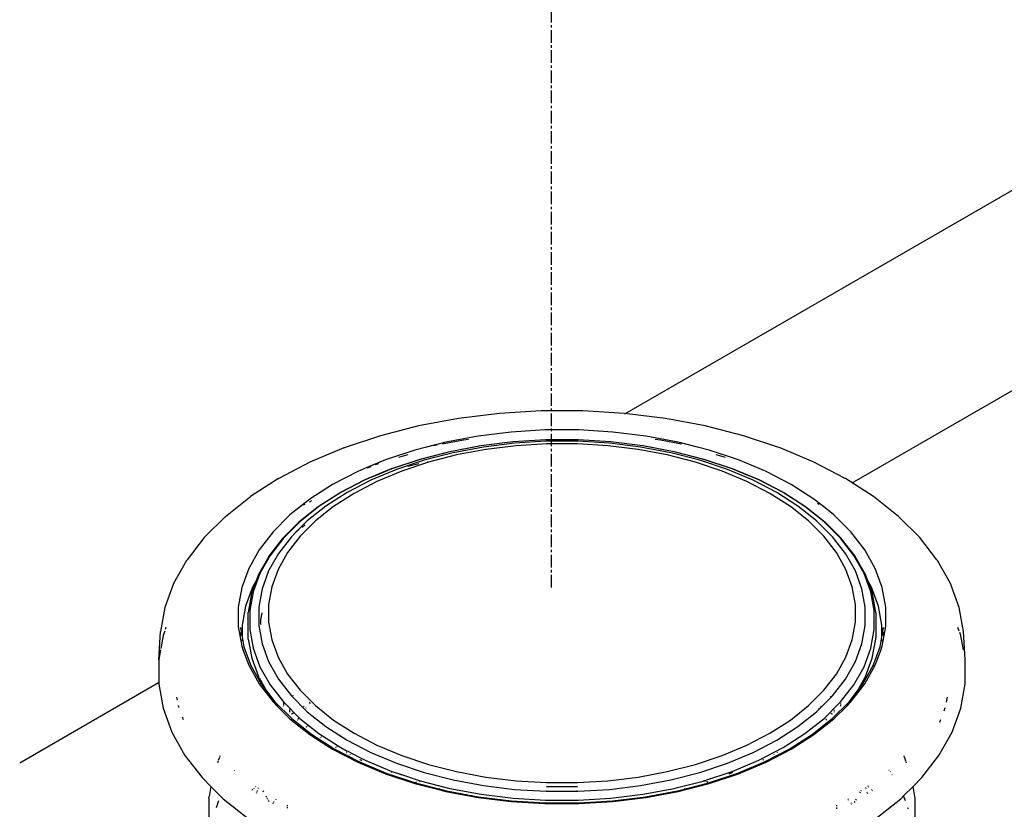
# Model space of a CAD drawing. Extents: x -19547 to -11561, y 2096 to 5601.
# Tile 140 of 168: x -13848 to -13809, y 3201 to 3232. Entities that reach past the tile are written whole.
import ezdxf

# ---------------------------------------------------------------- set-up
doc = ezdxf.new("R2010")
doc.units = 0
doc.header["$MEASUREMENT"] = 0
doc.linetypes.add('CENTER1', pattern=[0.6625, 0.5, -0.075, 0.0125, -0.075])
doc.layers.get('0').update_dxf_attribs({"linetype": 'CONTINUOUS'})
for name, color, linetype in [('CENTERLINE', 3, 'CENTER1'), ('PIPING-PRODUCT-REGULAR', 4, 'CONTINUOUS'), ('TANK-SLOPE', 2, 'CONTINUOUS')]:
    doc.layers.add(name, color=color, linetype=linetype)

# ---------------------------------------------------------------- blocks, each defined once
blk = doc.blocks.new('8-10 TANKS')
for p, q in [((-83.019, 96.975), (-83.83, 96.875)), ((-82.194, 97.025), (-83.019, 96.975)), ((-81.365, 97.025), (-82.194, 97.025)), ((-80.54, 96.975), (-81.365, 97.025)), ((-79.729, 96.875), (-80.54, 96.975)), ((-83.83, 96.875), (-84.619, 96.727)), ((-78.941, 96.727), (-79.729, 96.875)), ((-84.619, 96.727), (-85.376, 96.532)), ((-82.785, 96.607), (-83.442, 96.526)), ((-82.116, 96.648), (-82.785, 96.607)), ((-81.443, 96.648), (-82.116, 96.648)), ((-80.775, 96.607), (-81.443, 96.648)), ((-80.117, 96.526), (-80.775, 96.607)), ((-78.183, 96.532), (-78.941, 96.727)), ((-85.376, 96.532), (-86.094, 96.293)), ((-84.082, 96.407), (-84.464, 96.308)), ((-84.254, 96.348), (-84.334, 96.333)), ((-83.732, 96.446), (-84.148, 96.367)), ((-83.442, 96.526), (-84.082, 96.407)), ((-83.629, 96.458), (-83.732, 96.446)), ((-82.75, 96.412), (-83.383, 96.334)), ((-82.721, 96.385), (-83.337, 96.309)), ((-82.749, 96.411), (-82.75, 96.412)), ((-82.104, 96.451), (-82.749, 96.411)), ((-82.094, 96.423), (-82.721, 96.385)), ((-82.084, 96.371), (-82.69, 96.335)), ((-81.456, 96.451), (-82.104, 96.451)), ((-81.465, 96.423), (-82.094, 96.423)), ((-81.475, 96.371), (-82.084, 96.371)), ((-80.869, 96.335), (-81.475, 96.371)), ((-80.839, 96.385), (-81.465, 96.423)), ((-80.811, 96.411), (-81.456, 96.451)), ((-80.223, 96.309), (-80.839, 96.385)), ((-80.809, 96.412), (-80.811, 96.411)), ((-80.177, 96.334), (-80.809, 96.412)), ((-79.478, 96.407), (-80.117, 96.526)), ((-79.827, 96.446), (-79.931, 96.458)), ((-79.411, 96.367), (-79.827, 96.446)), ((-79.095, 96.308), (-79.478, 96.407)), ((-77.465, 96.293), (-78.183, 96.532)), ((-86.099, 96.291), (-86.771, 96.01)), ((-86.099, 96.291), (-86.094, 96.293)), ((-84.696, 96.249), (-85.278, 96.055)), ((-84.833, 96.153), (-85.019, 96.105)), ((-84.464, 96.308), (-84.696, 96.249)), ((-84.003, 96.218), (-84.596, 96.066)), ((-83.999, 96.218), (-84.591, 96.066)), ((-83.935, 96.197), (-84.511, 96.049)), ((-84.441, 96.313), (-84.464, 96.308)), ((-83.866, 96.153), (-84.423, 96.01)), ((-83.385, 96.334), (-84.003, 96.218)), ((-83.383, 96.334), (-83.999, 96.218)), ((-83.337, 96.309), (-83.935, 96.197)), ((-83.287, 96.262), (-83.866, 96.153)), ((-83.383, 96.334), (-83.385, 96.334)), ((-82.69, 96.335), (-83.287, 96.262)), ((-80.273, 96.262), (-80.869, 96.335)), ((-79.693, 96.153), (-80.273, 96.262)), ((-79.624, 96.197), (-80.223, 96.309)), ((-79.56, 96.218), (-80.177, 96.334)), ((-80.174, 96.334), (-80.177, 96.334)), ((-79.557, 96.218), (-80.174, 96.334)), ((-79.136, 96.01), (-79.693, 96.153)), ((-79.049, 96.049), (-79.624, 96.197)), ((-78.968, 96.066), (-79.56, 96.218)), ((-78.964, 96.066), (-79.557, 96.218)), ((-79.095, 96.308), (-79.119, 96.313)), ((-78.863, 96.249), (-79.095, 96.308)), ((-78.281, 96.055), (-78.863, 96.249)), ((-78.541, 96.105), (-78.726, 96.153)), ((-77.46, 96.291), (-77.465, 96.293)), ((-76.789, 96.01), (-77.46, 96.291)), ((-86.771, 96.01), (-87.388, 95.689)), ((-85.278, 96.055), (-85.609, 95.916)), ((-85.417, 95.98), (-85.489, 95.956)), ((-84.596, 96.066), (-85.158, 95.878)), ((-84.591, 96.066), (-85.153, 95.879)), ((-84.511, 96.049), (-85.056, 95.867)), ((-84.423, 96.01), (-84.951, 95.834)), ((-84.615, 95.979), (-84.834, 95.923)), ((-84.437, 96.018), (-84.445, 96.017)), ((-78.609, 95.834), (-79.136, 96.01)), ((-78.503, 95.867), (-79.049, 96.049)), ((-78.407, 95.879), (-78.968, 96.066)), ((-78.401, 95.878), (-78.964, 96.066)), ((-77.95, 95.916), (-78.281, 96.055)), ((-76.172, 95.689), (-76.789, 96.01)), ((-85.822, 95.826), (-86.322, 95.567)), ((-85.762, 95.852), (-85.822, 95.826)), ((-85.609, 95.916), (-85.762, 95.852)), ((-85.738, 95.86), (-85.762, 95.852)), ((-85.16, 95.878), (-85.686, 95.657)), ((-85.569, 95.916), (-85.641, 95.892)), ((-85.586, 95.924), (-85.609, 95.916)), ((-85.056, 95.867), (-85.565, 95.654)), ((-85.153, 95.879), (-85.482, 95.74)), ((-84.951, 95.834), (-85.444, 95.627)), ((-85.16, 95.878), (-85.158, 95.878)), ((-78.116, 95.627), (-78.609, 95.834)), ((-77.994, 95.654), (-78.503, 95.867)), ((-78.077, 95.74), (-78.407, 95.879)), ((-78.399, 95.878), (-78.401, 95.878)), ((-77.873, 95.657), (-78.399, 95.878)), ((-77.95, 95.916), (-77.974, 95.924)), ((-77.797, 95.852), (-77.95, 95.916)), ((-77.797, 95.852), (-77.821, 95.86)), ((-77.737, 95.826), (-77.797, 95.852)), ((-77.237, 95.567), (-77.737, 95.826)), ((-87.393, 95.686), (-87.95, 95.329)), ((-87.393, 95.686), (-87.388, 95.689)), ((-86.322, 95.567), (-86.772, 95.278)), ((-85.686, 95.657), (-86.169, 95.406)), ((-85.677, 95.659), (-86.159, 95.408)), ((-85.565, 95.654), (-86.033, 95.41)), ((-85.444, 95.627), (-85.897, 95.392)), ((-85.486, 95.739), (-85.677, 95.659)), ((-85.482, 95.74), (-85.486, 95.739)), ((-77.663, 95.392), (-78.116, 95.627)), ((-78.073, 95.739), (-78.077, 95.74)), ((-77.882, 95.659), (-78.073, 95.739)), ((-77.526, 95.41), (-77.994, 95.654)), ((-77.4, 95.408), (-77.882, 95.659)), ((-77.391, 95.406), (-77.873, 95.657)), ((-76.788, 95.278), (-77.237, 95.567)), ((-76.166, 95.686), (-76.172, 95.689)), ((-75.61, 95.329), (-76.166, 95.686)), ((-86.171, 95.405), (-86.606, 95.126)), ((-86.159, 95.408), (-86.593, 95.13)), ((-86.033, 95.41), (-86.454, 95.14)), ((-85.897, 95.392), (-86.304, 95.13)), ((-86.171, 95.405), (-86.169, 95.406)), ((-77.255, 95.13), (-77.663, 95.392)), ((-77.105, 95.14), (-77.526, 95.41)), ((-76.967, 95.13), (-77.4, 95.408)), ((-77.388, 95.405), (-77.391, 95.406)), ((-76.953, 95.126), (-77.388, 95.405)), ((-88.444, 94.936), (-87.95, 95.329)), ((-86.772, 95.278), (-86.96, 95.128)), ((-86.738, 95.244), (-86.784, 95.22)), ((-76.599, 95.128), (-76.788, 95.278)), ((-76.683, 95.172), (-76.719, 95.191)), ((-75.115, 94.936), (-75.61, 95.329)), ((-86.96, 95.128), (-87.167, 94.964)), ((-86.606, 95.126), (-86.989, 94.822)), ((-86.593, 95.13), (-86.974, 94.827)), ((-86.948, 95.135), (-86.96, 95.128)), ((-86.876, 95.172), (-86.906, 95.157)), ((-86.454, 95.14), (-86.825, 94.846)), ((-86.304, 95.13), (-86.663, 94.845)), ((-76.897, 94.845), (-77.255, 95.13)), ((-76.735, 94.846), (-77.105, 95.14)), ((-76.585, 94.827), (-76.967, 95.13)), ((-76.571, 94.822), (-76.953, 95.126)), ((-76.599, 95.128), (-76.612, 95.135)), ((-76.392, 94.964), (-76.599, 95.128)), ((-88.444, 94.936), (-88.86, 94.52)), ((-87.167, 94.964), (-87.503, 94.628)), ((-86.992, 94.82), (-87.317, 94.494)), ((-86.974, 94.827), (-87.298, 94.503)), ((-86.825, 94.846), (-87.043, 94.627)), ((-86.992, 94.82), (-86.989, 94.822)), ((-86.663, 94.845), (-86.967, 94.541)), ((-76.592, 94.541), (-76.897, 94.845)), ((-76.42, 94.531), (-76.735, 94.846)), ((-76.261, 94.503), (-76.585, 94.827)), ((-76.568, 94.82), (-76.571, 94.822)), ((-76.243, 94.494), (-76.568, 94.82)), ((-76.056, 94.628), (-76.392, 94.964)), ((-74.699, 94.52), (-75.115, 94.936)), ((-87.503, 94.628), (-87.777, 94.273)), ((-87.043, 94.627), (-87.139, 94.531)), ((-86.987, 94.672), (-87.043, 94.627)), ((-86.869, 94.766), (-86.929, 94.718)), ((-75.783, 94.273), (-76.056, 94.628)), ((-88.866, 94.514), (-89.205, 94.075)), ((-88.866, 94.514), (-88.86, 94.52)), ((-87.32, 94.492), (-87.584, 94.148)), ((-87.298, 94.503), (-87.562, 94.161)), ((-87.139, 94.531), (-87.395, 94.199)), ((-87.32, 94.492), (-87.317, 94.494)), ((-86.967, 94.541), (-87.215, 94.219)), ((-76.344, 94.219), (-76.592, 94.541)), ((-76.164, 94.199), (-76.42, 94.531)), ((-75.998, 94.161), (-76.261, 94.503)), ((-76.24, 94.492), (-76.243, 94.494)), ((-75.975, 94.148), (-76.24, 94.492)), ((-74.693, 94.514), (-74.699, 94.52)), ((-74.355, 94.075), (-74.693, 94.514)), ((-87.777, 94.273), (-87.984, 93.904)), ((-87.395, 94.199), (-87.59, 93.853)), ((-87.215, 94.219), (-87.404, 93.885)), ((-76.156, 93.885), (-76.344, 94.219)), ((-75.969, 93.853), (-76.164, 94.199)), ((-75.575, 93.904), (-75.783, 94.273)), ((-89.215, 94.06), (-89.473, 93.602)), ((-89.215, 94.06), (-89.21, 94.068)), ((-89.21, 94.068), (-89.205, 94.075)), ((-87.589, 94.141), (-87.79, 93.784)), ((-87.562, 94.161), (-87.762, 93.805)), ((-87.589, 94.141), (-87.587, 94.145)), ((-87.587, 94.145), (-87.584, 94.148)), ((-75.797, 93.805), (-75.998, 94.161)), ((-75.973, 94.145), (-75.975, 94.148)), ((-75.971, 94.141), (-75.973, 94.145)), ((-75.769, 93.784), (-75.971, 94.141)), ((-74.35, 94.068), (-74.355, 94.075)), ((-74.344, 94.06), (-74.35, 94.068)), ((-74.087, 93.602), (-74.344, 94.06)), ((-87.984, 93.904), (-88.124, 93.524)), ((-87.59, 93.853), (-87.721, 93.498)), ((-87.404, 93.885), (-87.53, 93.54)), ((-76.029, 93.54), (-76.156, 93.885)), ((-75.838, 93.498), (-75.969, 93.853)), ((-75.435, 93.524), (-75.575, 93.904)), ((-87.831, 93.673), (-87.927, 93.412)), ((-87.831, 93.673), (-87.909, 93.534)), ((-87.762, 93.805), (-87.897, 93.439)), ((-87.792, 93.78), (-87.831, 93.673)), ((-87.813, 93.706), (-87.831, 93.673)), ((-87.784, 93.756), (-87.795, 93.737)), ((-87.792, 93.78), (-87.79, 93.784)), ((-75.663, 93.439), (-75.797, 93.805)), ((-75.768, 93.78), (-75.769, 93.784)), ((-75.728, 93.673), (-75.768, 93.78)), ((-75.65, 93.534), (-75.728, 93.673)), ((-75.632, 93.412), (-75.728, 93.673)), ((-89.473, 93.602), (-89.646, 93.132)), ((-88.124, 93.524), (-88.195, 93.138)), ((-87.909, 93.534), (-88.048, 93.158)), ((-87.897, 93.439), (-87.965, 93.067)), ((-87.721, 93.498), (-87.787, 93.136)), ((-87.53, 93.54), (-87.594, 93.191)), ((-75.965, 93.191), (-76.029, 93.54)), ((-75.773, 93.136), (-75.838, 93.498)), ((-75.595, 93.067), (-75.663, 93.439)), ((-75.512, 93.158), (-75.65, 93.534)), ((-75.365, 93.138), (-75.435, 93.524)), ((-73.913, 93.132), (-74.087, 93.602)), ((-87.928, 93.407), (-87.997, 93.033)), ((-87.928, 93.407), (-87.927, 93.412)), ((-75.631, 93.407), (-75.632, 93.412)), ((-75.563, 93.033), (-75.631, 93.407)), ((-89.646, 93.132), (-89.733, 92.653)), ((-88.195, 93.138), (-88.195, 92.75)), ((-88.048, 93.158), (-88.117, 92.777)), ((-87.998, 93.024), (-87.997, 93.029)), ((-87.997, 93.029), (-87.997, 93.033)), ((-87.965, 93.067), (-87.965, 92.693)), ((-87.787, 93.136), (-87.787, 92.773)), ((-87.594, 93.191), (-87.594, 92.839)), ((-75.965, 92.839), (-75.965, 93.191)), ((-75.773, 92.773), (-75.773, 93.136)), ((-75.595, 92.693), (-75.595, 93.067)), ((-75.562, 93.029), (-75.563, 93.033)), ((-75.562, 93.024), (-75.562, 93.029)), ((-75.442, 92.777), (-75.512, 93.158)), ((-75.365, 92.75), (-75.365, 93.138)), ((-73.826, 92.653), (-73.913, 93.132)), ((-87.998, 92.527), (-87.998, 93.024)), ((-87.724, 93.021), (-87.749, 92.884)), ((-87.749, 92.884), (-87.749, 92.789)), ((-87.594, 92.839), (-87.53, 92.489)), ((-76.029, 92.489), (-75.965, 92.839)), ((-75.562, 93.024), (-75.562, 92.527)), ((-89.768, 92.095), (-89.733, 92.653)), ((-89.649, 92.661), (-89.681, 92.576)), ((-89.624, 92.73), (-89.638, 92.691)), ((-88.195, 92.75), (-88.124, 92.364)), ((-88.15, 92.731), (-88.148, 92.71)), ((-88.15, 92.731), (-88.117, 92.551)), ((-88.143, 92.641), (-88.138, 92.575)), ((-88.117, 92.777), (-88.117, 92.551)), ((-87.965, 92.693), (-87.897, 92.32)), ((-87.787, 92.773), (-87.721, 92.411)), ((-75.838, 92.411), (-75.773, 92.773)), ((-75.663, 92.32), (-75.595, 92.693)), ((-75.442, 92.551), (-75.442, 92.777)), ((-75.442, 92.551), (-75.41, 92.731)), ((-75.435, 92.364), (-75.365, 92.75)), ((-75.416, 92.641), (-75.422, 92.575)), ((-75.41, 92.731), (-75.411, 92.71)), ((-73.91, 92.661), (-73.936, 92.73)), ((-73.791, 92.095), (-73.826, 92.653)), ((-89.681, 92.576), (-89.727, 92.319)), ((-88.117, 92.551), (-88.117, 92.539)), ((-88.117, 92.551), (-88.08, 92.348)), ((-88.117, 92.499), (-88.117, 92.46)), ((-87.994, 92.501), (-87.998, 92.527)), ((-87.994, 92.501), (-87.926, 92.127)), ((-87.53, 92.489), (-87.404, 92.145)), ((-76.156, 92.145), (-76.029, 92.489)), ((-75.634, 92.127), (-75.566, 92.501)), ((-75.566, 92.501), (-75.562, 92.527)), ((-75.479, 92.348), (-75.442, 92.551)), ((-75.442, 92.539), (-75.442, 92.551)), ((-75.442, 92.46), (-75.442, 92.499)), ((-73.879, 92.576), (-73.899, 92.631)), ((-73.826, 92.288), (-73.879, 92.576)), ((-89.733, 92.288), (-89.768, 92.095)), ((-88.124, 92.364), (-88.099, 92.296)), ((-88.105, 92.329), (-88.099, 92.296)), ((-88.099, 92.296), (-87.984, 91.984)), ((-88.08, 92.348), (-87.945, 91.982)), ((-87.897, 92.32), (-87.762, 91.954)), ((-87.721, 92.411), (-87.59, 92.056)), ((-75.969, 92.056), (-75.838, 92.411)), ((-75.797, 91.954), (-75.663, 92.32)), ((-75.614, 91.982), (-75.479, 92.348)), ((-75.575, 91.984), (-75.46, 92.296)), ((-75.46, 92.296), (-75.435, 92.364)), ((-75.46, 92.296), (-75.454, 92.329)), ((-89.768, 92.095), (-89.768, 91.612)), ((-87.926, 92.127), (-87.79, 91.76)), ((-87.59, 92.056), (-87.395, 91.71)), ((-87.404, 92.145), (-87.215, 91.81)), ((-76.344, 91.81), (-76.156, 92.145)), ((-76.164, 91.71), (-75.969, 92.056)), ((-75.769, 91.76), (-75.634, 92.127)), ((-73.791, 91.612), (-73.791, 92.095)), ((-87.984, 91.984), (-87.777, 91.615)), ((-87.945, 91.982), (-87.739, 91.615)), ((-87.762, 91.954), (-87.562, 91.598)), ((-75.998, 91.598), (-75.797, 91.954)), ((-75.82, 91.615), (-75.615, 91.981)), ((-75.783, 91.615), (-75.575, 91.984)), ((-75.615, 91.981), (-75.618, 91.971)), ((-75.615, 91.981), (-75.614, 91.982)), ((-87.779, 91.737), (-87.79, 91.76)), ((-87.779, 91.737), (-87.632, 91.476)), ((-87.395, 91.71), (-87.139, 91.378)), ((-87.215, 91.81), (-86.967, 91.488)), ((-76.592, 91.488), (-76.344, 91.81)), ((-76.42, 91.378), (-76.164, 91.71)), ((-75.928, 91.476), (-75.78, 91.737)), ((-75.78, 91.737), (-75.769, 91.76)), ((-89.768, 91.612), (-89.681, 91.131)), ((-87.777, 91.615), (-87.503, 91.26)), ((-87.739, 91.615), (-87.632, 91.476)), ((-87.632, 91.476), (-87.467, 91.262)), ((-87.632, 91.476), (-87.621, 91.457)), ((-87.562, 91.598), (-87.298, 91.256)), ((-86.967, 91.488), (-86.663, 91.184)), ((-76.897, 91.184), (-76.592, 91.488)), ((-76.261, 91.256), (-75.998, 91.598)), ((-76.092, 91.262), (-75.928, 91.476)), ((-76.056, 91.26), (-75.783, 91.615)), ((-75.975, 91.391), (-75.928, 91.476)), ((-75.928, 91.476), (-75.82, 91.615)), ((-73.879, 91.131), (-73.791, 91.612)), ((-89.413, 91.354), (-89.401, 91.29)), ((-87.604, 91.427), (-87.584, 91.391)), ((-87.139, 91.378), (-86.825, 91.063)), ((-87.102, 91.388), (-87.108, 91.371)), ((-76.644, 91.154), (-76.445, 91.353)), ((-76.445, 91.353), (-76.451, 91.371)), ((-76.445, 91.353), (-76.42, 91.378)), ((-74.164, 91.255), (-74.158, 91.29)), ((-74.158, 91.292), (-74.146, 91.354)), ((-89.681, 91.131), (-89.507, 90.658)), ((-89.382, 91.186), (-89.377, 91.159)), ((-89.377, 91.159), (-89.373, 91.146)), ((-87.503, 91.26), (-87.426, 91.183)), ((-87.467, 91.262), (-87.133, 90.928)), ((-87.452, 91.217), (-87.426, 91.183)), ((-87.426, 91.183), (-87.167, 90.924)), ((-87.298, 91.256), (-86.974, 90.932)), ((-87.298, 91.249), (-87.298, 91.197)), ((-87.298, 91.185), (-87.298, 91.175)), ((-87.168, 91.119), (-87.176, 91.075)), ((-86.886, 91.173), (-86.901, 91.163)), ((-86.852, 91.138), (-86.862, 91.125)), ((-86.771, 91.246), (-86.785, 91.237)), ((-86.77, 91.245), (-86.78, 91.232)), ((-86.776, 91.228), (-86.758, 91.233)), ((-86.663, 91.184), (-86.304, 90.899)), ((-77.255, 90.899), (-76.897, 91.184)), ((-76.735, 91.063), (-76.687, 91.111)), ((-76.687, 91.111), (-76.697, 91.125)), ((-76.687, 91.111), (-76.644, 91.154)), ((-76.644, 91.154), (-76.659, 91.163)), ((-76.473, 91.044), (-76.393, 91.125)), ((-76.426, 90.928), (-76.092, 91.262)), ((-76.393, 91.125), (-76.261, 91.256)), ((-76.391, 91.119), (-76.393, 91.125)), ((-76.392, 90.924), (-76.134, 91.183)), ((-76.387, 91.093), (-76.388, 91.099)), ((-76.384, 91.081), (-76.385, 91.087)), ((-76.261, 91.256), (-76.261, 91.249)), ((-76.261, 91.226), (-76.261, 91.218)), ((-76.261, 91.211), (-76.261, 91.204)), ((-76.261, 91.191), (-76.261, 91.185)), ((-76.261, 91.18), (-76.261, 91.175)), ((-76.134, 91.183), (-76.056, 91.26)), ((-76.134, 91.183), (-76.107, 91.217)), ((-74.21, 91.082), (-74.187, 91.146)), ((-74.053, 90.658), (-73.879, 91.131)), ((-89.305, 90.963), (-89.285, 90.908)), ((-87.178, 91.065), (-87.179, 91.056)), ((-87.167, 90.924), (-86.772, 90.61)), ((-87.13, 91.016), (-87.136, 91.012)), ((-87.133, 90.928), (-86.74, 90.616)), ((-87.091, 91.041), (-87.122, 91.021)), ((-87.018, 90.905), (-87.022, 90.899)), ((-86.995, 90.946), (-87.014, 90.913)), ((-86.974, 90.932), (-86.593, 90.629)), ((-86.825, 91.063), (-86.454, 90.769)), ((-86.304, 90.899), (-85.897, 90.638)), ((-77.663, 90.638), (-77.255, 90.899)), ((-77.105, 90.769), (-76.735, 91.063)), ((-76.967, 90.629), (-76.585, 90.932)), ((-76.819, 90.616), (-76.426, 90.928)), ((-76.788, 90.61), (-76.392, 90.924)), ((-76.585, 90.932), (-76.567, 90.951)), ((-76.567, 90.951), (-76.473, 91.044)), ((-76.564, 90.946), (-76.567, 90.951)), ((-76.553, 90.926), (-76.556, 90.931)), ((-76.548, 90.917), (-76.55, 90.922)), ((-76.541, 90.905), (-76.543, 90.909)), ((-76.537, 90.899), (-76.539, 90.902)), ((-76.469, 91.041), (-76.473, 91.044)), ((-76.45, 91.029), (-76.455, 91.032)), ((-76.441, 91.024), (-76.446, 91.026)), ((-76.43, 91.016), (-76.433, 91.019)), ((-76.424, 91.012), (-76.427, 91.014)), ((-76.381, 91.065), (-76.382, 91.07)), ((-76.38, 91.056), (-76.381, 91.06)), ((-74.294, 90.853), (-74.274, 90.908)), ((-86.841, 90.761), (-86.845, 90.758)), ((-86.834, 90.767), (-86.838, 90.764)), ((-86.813, 90.783), (-86.817, 90.78)), ((-86.454, 90.769), (-86.033, 90.499)), ((-77.526, 90.499), (-77.105, 90.769)), ((-89.507, 90.658), (-89.248, 90.198)), ((-86.772, 90.61), (-86.322, 90.322)), ((-86.74, 90.616), (-86.299, 90.333)), ((-86.593, 90.629), (-86.159, 90.351)), ((-86.561, 90.552), (-86.57, 90.548)), ((-86.534, 90.566), (-86.54, 90.563)), ((-86.033, 90.499), (-85.565, 90.256)), ((-85.897, 90.638), (-85.444, 90.402)), ((-78.116, 90.402), (-77.663, 90.638)), ((-77.994, 90.256), (-77.526, 90.499)), ((-77.4, 90.351), (-76.967, 90.629)), ((-77.26, 90.333), (-76.819, 90.616)), ((-77.237, 90.322), (-76.788, 90.61)), ((-74.312, 90.198), (-74.053, 90.658)), ((-86.322, 90.322), (-85.822, 90.062)), ((-86.299, 90.333), (-86.296, 90.331)), ((-86.296, 90.331), (-86.293, 90.33)), ((-86.293, 90.33), (-85.802, 90.075)), ((-86.255, 90.356), (-86.263, 90.351)), ((-86.231, 90.372), (-86.236, 90.368)), ((-86.159, 90.351), (-86.08, 90.31)), ((-86.08, 90.31), (-86.067, 90.302)), ((-86.08, 90.31), (-86.068, 90.304)), ((-86.068, 90.304), (-86.067, 90.302)), ((-86.068, 90.304), (-86.01, 90.274)), ((-86.067, 90.302), (-86.065, 90.296)), ((-86.067, 90.302), (-86.032, 90.279)), ((-85.444, 90.402), (-84.951, 90.195)), ((-78.609, 90.195), (-78.116, 90.402)), ((-77.882, 90.101), (-77.4, 90.351)), ((-77.757, 90.075), (-77.266, 90.33)), ((-77.737, 90.062), (-77.237, 90.322)), ((-77.266, 90.33), (-77.263, 90.331)), ((-77.263, 90.331), (-77.26, 90.333)), ((-89.248, 90.198), (-88.907, 89.757)), ((-88.566, 90.157), (-88.588, 90.098)), ((-88.554, 90.191), (-88.562, 90.169)), ((-86.051, 90.258), (-86.045, 90.244)), ((-86.01, 90.274), (-86.008, 90.267)), ((-86.01, 90.274), (-85.812, 90.171)), ((-85.985, 90.224), (-85.976, 90.208)), ((-85.812, 90.171), (-85.804, 90.161)), ((-85.812, 90.171), (-85.73, 90.128)), ((-85.769, 90.112), (-85.781, 90.107)), ((-85.765, 90.11), (-85.75, 90.09)), ((-85.73, 90.128), (-85.736, 90.126)), ((-85.73, 90.128), (-85.677, 90.101)), ((-85.565, 90.256), (-85.056, 90.042)), ((-84.951, 90.195), (-84.423, 90.019)), ((-79.136, 90.019), (-78.609, 90.195)), ((-78.503, 90.042), (-77.994, 90.256)), ((-77.802, 90.1), (-77.795, 90.11)), ((-77.784, 90.109), (-77.791, 90.112)), ((-77.579, 90.216), (-77.574, 90.224)), ((-77.511, 90.251), (-77.508, 90.258)), ((-74.993, 90.157), (-75.005, 90.191)), ((-74.967, 90.086), (-74.989, 90.146)), ((-74.652, 89.757), (-74.312, 90.198)), ((-88.592, 90.086), (-88.604, 90.053)), ((-85.822, 90.062), (-85.278, 89.834)), ((-85.802, 90.075), (-85.261, 89.848)), ((-85.677, 90.101), (-85.153, 89.881)), ((-85.056, 90.042), (-84.511, 89.86)), ((-84.423, 90.019), (-83.866, 89.876)), ((-79.693, 89.876), (-79.136, 90.019)), ((-79.049, 89.86), (-78.503, 90.042)), ((-78.407, 89.881), (-77.882, 90.101)), ((-78.299, 89.848), (-77.757, 90.075)), ((-78.281, 89.834), (-77.737, 90.062)), ((-75.3, 89.906), (-75.306, 89.913)), ((-74.955, 90.053), (-74.963, 90.075)), ((-88.907, 89.757), (-88.734, 89.584)), ((-88.265, 89.898), (-88.272, 89.889)), ((-85.278, 89.834), (-84.696, 89.64)), ((-85.261, 89.848), (-84.681, 89.654)), ((-85.162, 89.862), (-85.155, 89.859)), ((-85.153, 89.881), (-85.02, 89.837)), ((-85.02, 89.837), (-84.958, 89.811)), ((-85.02, 89.837), (-84.591, 89.694)), ((-84.511, 89.86), (-83.935, 89.712)), ((-83.866, 89.876), (-83.287, 89.768)), ((-83.287, 89.768), (-82.69, 89.694)), ((-80.869, 89.694), (-80.273, 89.768)), ((-80.273, 89.768), (-79.693, 89.876)), ((-79.624, 89.712), (-79.049, 89.86)), ((-78.968, 89.694), (-78.407, 89.881)), ((-78.878, 89.654), (-78.299, 89.848)), ((-78.863, 89.64), (-78.281, 89.834)), ((-78.471, 89.831), (-78.397, 89.862)), ((-75.274, 89.871), (-75.281, 89.88)), ((-75.24, 89.811), (-75.245, 89.821)), ((-74.825, 89.584), (-74.652, 89.757)), ((-88.734, 89.584), (-88.771, 89.385)), ((-88.734, 89.584), (-88.489, 89.338)), ((-87.901, 89.528), (-87.909, 89.52)), ((-87.884, 89.545), (-87.892, 89.537)), ((-87.845, 89.584), (-87.852, 89.577)), ((-87.795, 89.553), (-87.799, 89.543)), ((-84.696, 89.64), (-84.248, 89.525)), ((-84.68, 89.663), (-84.688, 89.66)), ((-84.681, 89.654), (-84.213, 89.534)), ((-84.654, 89.669), (-84.663, 89.667)), ((-84.596, 89.684), (-84.615, 89.679)), ((-84.591, 89.694), (-83.999, 89.541)), ((-84.239, 89.527), (-84.248, 89.525)), ((-84.248, 89.525), (-84.082, 89.482)), ((-84.213, 89.534), (-84.224, 89.531)), ((-84.207, 89.535), (-84.213, 89.534)), ((-84.213, 89.534), (-84.07, 89.497)), ((-83.999, 89.541), (-83.383, 89.426)), ((-83.935, 89.712), (-83.337, 89.6)), ((-83.337, 89.6), (-82.721, 89.524)), ((-82.721, 89.524), (-82.094, 89.486)), ((-82.69, 89.694), (-82.084, 89.658)), ((-82.089, 89.583), (-82.069, 89.582)), ((-82.084, 89.658), (-81.475, 89.658)), ((-82.069, 89.582), (-81.491, 89.582)), ((-81.491, 89.582), (-81.47, 89.583)), ((-81.475, 89.658), (-80.869, 89.694)), ((-81.465, 89.486), (-80.839, 89.524)), ((-80.839, 89.524), (-80.223, 89.6)), ((-80.223, 89.6), (-79.624, 89.712)), ((-80.177, 89.426), (-79.56, 89.541)), ((-79.56, 89.541), (-79.468, 89.565)), ((-79.489, 89.497), (-78.878, 89.654)), ((-79.478, 89.482), (-78.863, 89.64)), ((-79.468, 89.565), (-78.984, 89.69)), ((-79.458, 89.563), (-79.468, 89.565)), ((-79.352, 89.535), (-79.362, 89.538)), ((-78.984, 89.69), (-78.968, 89.694)), ((-78.974, 89.687), (-78.984, 89.69)), ((-78.934, 89.677), (-78.964, 89.684)), ((-78.915, 89.672), (-78.925, 89.674)), ((-78.887, 89.665), (-78.905, 89.669)), ((-75.764, 89.553), (-75.768, 89.562)), ((-75.757, 89.533), (-75.761, 89.543)), ((-75.715, 89.584), (-75.721, 89.591)), ((-75.7, 89.569), (-75.707, 89.577)), ((-75.642, 89.512), (-75.65, 89.52)), ((-75.014, 89.395), (-74.825, 89.584)), ((-74.789, 89.385), (-74.825, 89.584)), ((-88.775, 89.348), (-88.771, 89.385)), ((-88.775, 89.348), (-88.775, 88.925)), ((-88.489, 89.338), (-87.996, 88.947)), ((-87.917, 89.512), (-87.925, 89.504)), ((-87.831, 89.456), (-87.834, 89.446)), ((-87.822, 89.478), (-87.827, 89.467)), ((-87.814, 89.501), (-87.818, 89.489)), ((-87.703, 89.493), (-87.692, 89.475)), ((-87.646, 89.393), (-87.634, 89.371)), ((-87.622, 89.35), (-87.61, 89.328)), ((-87.445, 89.328), (-87.451, 89.32)), ((-84.082, 89.482), (-83.442, 89.362)), ((-84.07, 89.497), (-83.434, 89.378)), ((-83.442, 89.362), (-82.785, 89.281)), ((-83.434, 89.378), (-82.78, 89.298)), ((-83.383, 89.426), (-82.749, 89.348)), ((-82.749, 89.348), (-82.104, 89.309)), ((-82.094, 89.492), (-82.071, 89.491)), ((-82.094, 89.486), (-82.071, 89.486)), ((-82.071, 89.486), (-82.071, 89.491)), ((-82.071, 89.491), (-81.489, 89.491)), ((-82.071, 89.486), (-81.488, 89.486)), ((-81.489, 89.491), (-81.465, 89.492)), ((-81.488, 89.486), (-81.489, 89.491)), ((-81.488, 89.486), (-81.465, 89.486)), ((-81.456, 89.309), (-80.811, 89.348)), ((-80.811, 89.348), (-80.177, 89.426)), ((-80.78, 89.298), (-80.125, 89.378)), ((-80.775, 89.281), (-80.117, 89.362)), ((-80.125, 89.378), (-79.489, 89.497)), ((-80.117, 89.362), (-79.478, 89.482)), ((-76.114, 89.328), (-76.12, 89.335)), ((-75.961, 89.307), (-75.949, 89.328)), ((-75.878, 89.455), (-75.867, 89.475)), ((-75.856, 89.493), (-75.847, 89.511)), ((-75.729, 89.456), (-75.733, 89.467)), ((-75.721, 89.435), (-75.725, 89.446)), ((-75.626, 89.496), (-75.634, 89.504)), ((-75.563, 88.947), (-75.071, 89.338)), ((-75.071, 89.338), (-75.014, 89.395)), ((-74.977, 89.297), (-75.014, 89.395)), ((-74.785, 89.348), (-74.789, 89.385)), ((-74.785, 88.925), (-74.785, 89.348)), ((-88.582, 89.297), (-88.632, 89.161)), ((-87.598, 89.307), (-87.587, 89.287)), ((-87.506, 89.248), (-87.513, 89.24)), ((-87.492, 89.267), (-87.499, 89.257)), ((-87.478, 89.285), (-87.485, 89.276)), ((-87.22, 89.177), (-87.221, 89.152)), ((-87.22, 89.209), (-87.22, 89.199)), ((-82.785, 89.281), (-82.116, 89.241)), ((-82.78, 89.298), (-82.114, 89.257)), ((-82.116, 89.241), (-81.443, 89.241)), ((-82.114, 89.257), (-82.105, 89.258)), ((-82.105, 89.258), (-82.093, 89.257)), ((-82.104, 89.309), (-81.456, 89.309)), ((-82.093, 89.257), (-81.467, 89.257)), ((-81.467, 89.257), (-81.454, 89.258)), ((-81.454, 89.258), (-81.445, 89.257)), ((-81.445, 89.257), (-80.78, 89.298)), ((-81.443, 89.241), (-80.775, 89.281)), ((-76.339, 89.209), (-76.339, 89.188)), ((-76.339, 89.165), (-76.339, 89.139)), ((-76.102, 89.312), (-76.108, 89.32)), ((-76.053, 89.248), (-76.06, 89.257)), ((-76.039, 89.231), (-76.046, 89.24)), ((-75.985, 89.266), (-75.973, 89.287)), ((-74.916, 89.13), (-74.927, 89.161))]:
    blk.add_line(p, q)

msp = doc.modelspace()

# ---------------------------------------------------------------- linework, layer by layer
at = {"layer": 'CENTERLINE', "color": 3, "linetype": 'CENTER1'}
msp.add_line((-13826.53, 3209.333), (-13826.53, 3364.613, 0), dxfattribs=at)
at = {"layer": 'PIPING-PRODUCT-REGULAR'}
for p, q in [((-13823.625, 3216.225, 0), (-13784.955, 3238.551, 0)), ((-13814.618, 3213.486, 0), (-13784.476, 3230.889, 0)), ((-13847.593, 3202.387, 0), (-13842.088, 3205.565, 0))]:
    msp.add_line(p, q, dxfattribs=at)

# ---------------------------------------------------------------- block references
at = {"layer": 'TANK-SLOPE', "xscale": 2, "yscale": 2, "zscale": 2}
msp.add_blockref('8-10 TANKS', (-13662.551, 3022.285), dxfattribs=at)

doc.saveas('drawing.dxf')
